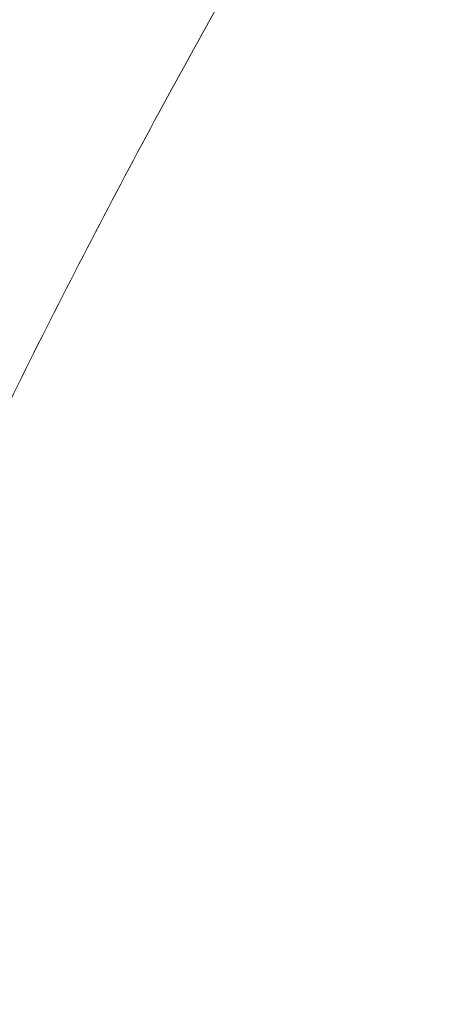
# Model space of a CAD drawing. Header units: millimetres. Extents: x 0 to 594, y 0 to 420.
# Tile 180 of 256: x 172.447 to 173.015, y 282.849 to 284.176. Entities that reach past the tile are written whole.
import ezdxf

# ---------------------------------------------------------------- set-up
doc = ezdxf.new("R2010")
doc.units = ezdxf.units.MM
doc.layers.add('1', color=7, linetype='Continuous', true_color=0xffffff)

msp = doc.modelspace()

# ---------------------------------------------------------------- linework, layer by layer
at = {"layer": '1', "color": 155, "linetype": 'Continuous', "lineweight": 13}
for centre, major_axis, start_param, end_param in [((181.1061, 278.5423), (-0.0568, -9.1422), 4.055801, 4.391327), ((181.0859, 278.5425), (0.0549, 8.8405), 0.91434, 1.249676)]:
    msp.add_ellipse(centre, major_axis=major_axis, ratio=0.998075, start_param=start_param, end_param=end_param, dxfattribs=at)
at = {"layer": '1', "color": 155, "linetype": 'Continuous', "lineweight": 18}
for centre, major_axis, start_param, end_param in [((181.0947, 278.5424), (-0.0559, -8.9902), 4.055932, 4.391269), ((181.0973, 278.5424), (0.0559, 8.9924), 0.914208, 1.249735)]:
    msp.add_ellipse(centre, major_axis=major_axis, ratio=0.998075, start_param=start_param, end_param=end_param, dxfattribs=at)
at = {"layer": '1', "color": 155, "linetype": 'Continuous', "lineweight": 13}
msp.add_open_spline([(173.0041, 284.6853), (172.9362, 284.5768), (172.87, 284.467), (172.7409, 284.2447), (172.6781, 284.1322), (172.5558, 283.9043), (172.4963, 283.789), (172.3807, 283.5555), (172.3247, 283.4374), (172.216, 283.1981), (172.1634, 283.077), (172.0618, 282.8319), (172.0127, 282.7078), (171.9182, 282.4565), (171.8728, 282.3293), (171.7857, 282.0716), (171.744, 281.9411), (171.7042, 281.8089)], degree=3, knots=[0, 0, 0, 0, 0.125, 0.125, 0.25, 0.25, 0.375, 0.375, 0.5, 0.5, 0.625, 0.625, 0.75, 0.75, 0.875, 0.875, 1, 1, 1, 1], dxfattribs=at)

doc.saveas('drawing.dxf')
